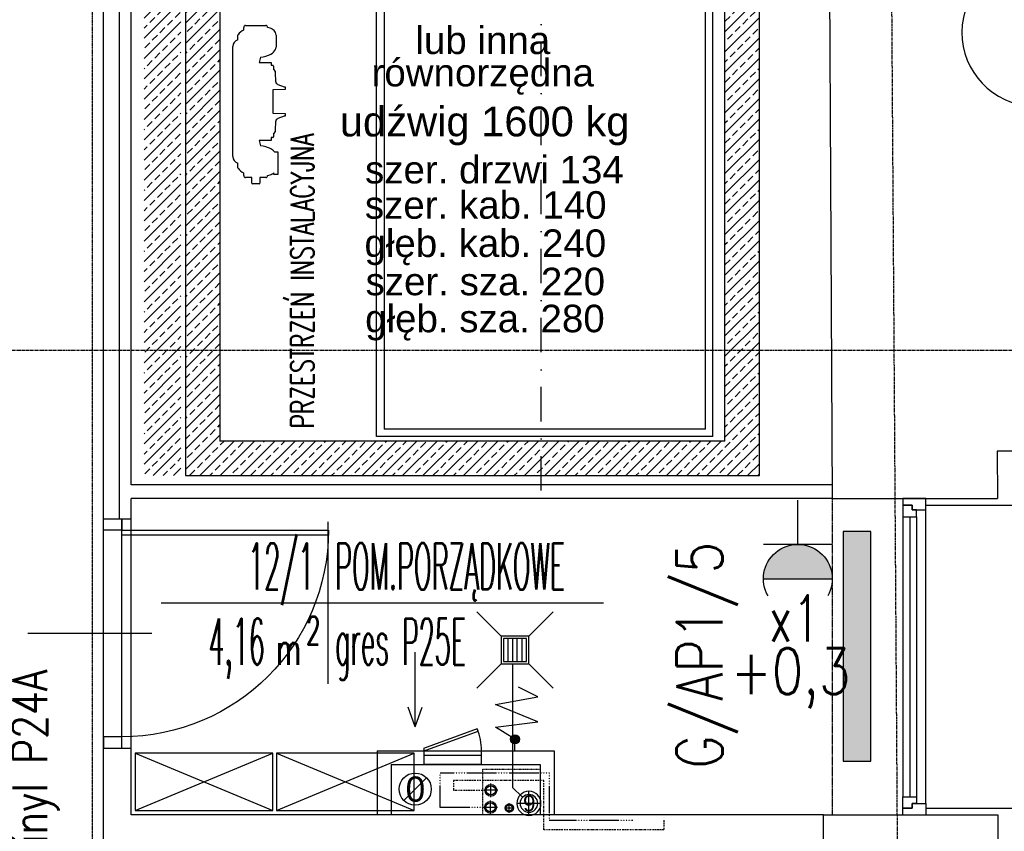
# Model space of a CAD drawing. Header units: inches. Extents: x -145354 to -97635, y 38777 to 78670.
# Tile 78 of 231: x -142027 to -141598, y 50315 to 50668. Entities that reach past the tile are written whole.
import ezdxf
from ezdxf.enums import TextEntityAlignment as Align

# ---------------------------------------------------------------- set-up
doc = ezdxf.new("R2010")
doc.units = ezdxf.units.IN
doc.header["$MEASUREMENT"] = 0
for name, pattern in [('CENTER', [2, 1.25, -0.25, 0.25, -0.25]), ('DASHDOT', [1, 0.5, -0.25, 0, -0.25]), ('DASHED2', [0.375, 0.25, -0.125]), ('DIVIDE', [31.75, 12.7, -6.35, 0, -6.35, 0, -6.35])]:
    doc.linetypes.add(name, pattern=pattern)
doc.layers.get('0').update_dxf_attribs({"color": 101})
for name, color, linetype in [('Drz-widok', 5, 'Continuous'), ('E-OPIS_POM', 6, 'Continuous'), ('E35', 6, 'Continuous'), ('E50', 3, 'Continuous'), ('Ins-kan', 54, 'Continuous'), ('Ins-went', 141, 'Continuous'), ('Ins-went-opis', 141, 'Continuous'), ('Ins-wod', 152, 'Continuous'), ('Mks-podposadzkowa', 230, 'Continuous'), ('Mw-cr-rury', 160, 'DIVIDE'), ('Mw-wc-rury', 160, 'DASHDOT'), ('Okn---okna', 5, 'Continuous'), ('Opis-spadki', 61, 'Continuous'), ('Os-osie glowne', 8, 'CENTER'), ('piony_K_nr', 240, 'Continuous'), ('Sc-beton-hatch', 86, 'Continuous'), ('Sc-cegla pelna', 32, 'Continuous'), ('Sc-gazobeton', 45, 'Continuous'), ('Sc-gk', 120, 'Continuous'), ('Sc-gk-hatch', 8, 'Continuous'), ('Sc-izolacja term-obrys', 132, 'Continuous'), ('Sc-metal', 141, 'Continuous'), ('Sc-nad', 5, 'DASHED2'), ('Sc-nadproza kon', 5, 'DASHED2'), ('Sch-opis', 51, 'Continuous'), ('Suf-widok', 8, 'Continuous'), ('W-idok', 9, 'Continuous'), ('W-otwor-strop', 126, 'Continuous'), ('Wyp-grzejniki', 56, 'Continuous'), ('Wyp-meble', 155, 'Continuous')]:
    doc.layers.add(name, color=color, linetype=linetype)
doc.styles.add('KA wymiar', font='romans.shx', dxfattribs={"width": 0.6})
doc.styles.add('ROMANS', font='romans', dxfattribs={"width": 0.85})
doc.styles.add('TYTUL2', font='ARIAL.TTF')
doc.linetypes.add('BATTING', pattern='A,0.0001,-0.1,[134,ltypeshp.shx,S=0.1,R=0,X=-0.1,Y=0],-0.2,[134,ltypeshp.shx,S=0.1,R=180,X=0.1,Y=0],-0.1', length=0.4001)
pattern_1 = [(45, (-188741.938, 11195.726), (-13.258252, 13.258252), []), (45, (-188733.099, 11195.726), (-13.258252, 13.258252), [])]

# ---------------------------------------------------------------- blocks, each defined once
blk = doc.blocks.new('pow')
for p, q in [((0, 0.5229), (0, -0.5229)), ((-1.0753, 0), (1.7797, 0))]:
    blk.add_line(p, q)
at = {"style": 'KA wymiar', "width": 0.6}
for s, height, p in [('2', 0.18, (-0.1392, -0.2698)), ('m', 0.21, (-0.3332, -0.401))]:
    blk.add_text(s, height=height, dxfattribs=at).set_placement(p)
at = {"style": 'KA wymiar'}
for tag, width, p in [('01', 0.7, (-0.1311, 0.0844)), ('000.00', 0.6, (-0.3636, -0.401))]:
    blk.add_attdef(tag, text='', height=0.3, dxfattribs=dict(at, width=width)).set_placement(p, align=Align.RIGHT)
blk.add_attdef('POMIESZCZENIE', (0.0709, 0.0844), '', height=0.3, dxfattribs=at)
at = {"style": 'KA wymiar', "width": 0.8}
blk.add_attdef('POSADZKA', (0.0709, -0.401), '', height=0.3, dxfattribs=at)
blk = doc.blocks.new('w2')
h = blk.add_hatch()
h.set_pattern_fill('ANSI32', color=256, scale=50, style=0)
h.set_pattern_definition(pattern_1)
h.paths.add_polyline_path([(-144149.4, 50762.8), (-144150.36, 50762.8), (-144150.36, 50758.36), (-144149.4, 50758.36)])
h.paths.add_polyline_path([(-144150.36, 50762.8), (-144158.86, 50762.8), (-144212.56, 50762.8), (-144214.06, 50762.8), (-144214.06, 50758.36), (-144150.36, 50758.36)])
h = blk.add_hatch()
h.set_pattern_fill('ANSI32', color=256, scale=50, style=0)
h.set_pattern_definition(pattern_1)
h.paths.add_polyline_path([(-144083.86, 50753.8), (-144083.86, 50757.8), (-144150.36, 50757.8), (-144150.36, 50753.8)])
h = blk.add_hatch()
h.set_pattern_fill('ANSI32', color=256, scale=50, style=0)
h.set_pattern_definition(pattern_1)
h.paths.add_polyline_path([(-144087.36, 50751.3), (-144150.36, 50751.3), (-144150.36, 50747.3), (-144087.36, 50747.3)])
h.paths.add_polyline_path([(-144150.36, 50751.3), (-144151.6, 50751.3), (-144151.6, 50747.3), (-144150.36, 50747.3)])
h = blk.add_hatch()
h.set_pattern_fill('ANSI32', color=256, scale=50, style=0)
h.set_pattern_definition(pattern_1)
h.paths.add_polyline_path([(-144150.36, 50742.3), (-144150.36, 50746.74), (-144214.06, 50746.74), (-144214.06, 50742.3), (-144212.56, 50742.3), (-144212.17, 50742.3)])
for p, q in [((-144229.86, 50779.6), (-144305.36, 50779.6)), ((-144305.36, 50779.6), (-144305.36, 50469.6)), ((-144229.86, 50779.6), (-144229.86, 50764.6)), ((-144055.36, 50779.6), (-144077.36, 50779.6)), ((-144077.36, 50779.6), (-144077.36, 50764.6)), ((-144055.36, 50469.6), (-144055.36, 50779.6)), ((-144229.86, 50764.6), (-144290.36, 50764.6)), ((-144290.36, 50764.6), (-144290.36, 50484.6)), ((-144285.36, 50753.8), (-144285.36, 50762.8)), ((-144285.36, 50762.8), (-144285.36, 50753.8)), ((-144285.36, 50762.8), (-144212.56, 50762.8)), ((-144212.56, 50762.8), (-144285.36, 50762.8)), ((-144214.06, 50758.36), (-144214.06, 50762.8)), ((-144212.56, 50762.8), (-144158.86, 50762.8)), ((-144158.86, 50762.8), (-144212.56, 50762.8)), ((-144158.86, 50762.8), (-144083.86, 50762.8)), ((-144149.4, 50762.8), (-144149.4, 50758.36)), ((-144083.86, 50753.8), (-144083.86, 50764.6)), ((-144074.66, 50764.6), (-144083.86, 50764.6)), ((-144070.36, 50764.6), (-144077.36, 50764.6)), ((-144074.66, 50764.6), (-144074.66, 50753.8)), ((-144070.36, 50484.6), (-144070.36, 50764.6)), ((-144158.86, 50758.36), (-144214.06, 50758.36)), ((-144149.4, 50758.36), (-144214.06, 50758.36)), ((-144151.6, 50753.8), (-144151.6, 50757.8)), ((-144151.6, 50757.8), (-144083.86, 50757.8)), ((-144167.56, 50753.8), (-144285.36, 50753.8)), ((-144083.86, 50753.8), (-144167.56, 50753.8)), ((-144167.56, 50753.8), (-144083.86, 50753.8)), ((-144074.66, 50753.8), (-144083.86, 50753.8)), ((-144285.36, 50751.3), (-144087.36, 50751.3)), ((-144285.36, 50742.3), (-144285.36, 50751.3)), ((-144151.6, 50751.3), (-144151.6, 50747.3)), ((-144087.36, 50747.3), (-144087.36, 50751.3)), ((-144087.36, 50747.8), (-144087.36, 50750.74)), ((-144087.21, 50750.99), (-144087.21, 50739.11)), ((-144087.06, 50751.3), (-144084.36, 50751.3)), ((-144084.36, 50751.15), (-144087.05, 50751.15)), ((-144084.36, 50751.3), (-144084.36, 50751.15)), ((-144149.4, 50746.74), (-144214.06, 50746.74)), ((-144214.06, 50746.74), (-144214.06, 50742.3)), ((-144151.6, 50747.3), (-144087.36, 50747.3)), ((-144149.4, 50742.3), (-144149.4, 50746.74)), ((-144087.36, 50740.1), (-144087.36, 50747.3)), ((-144212.56, 50742.3), (-144285.36, 50742.3)), ((-144222.11, 50486.6), (-144222.11, 50739.9)), ((-144221.71, 50739.9), (-144221.86, 50739.9)), ((-144221.86, 50739.9), (-144221.86, 50739.1)), ((-144221.71, 50739.11), (-144221.71, 50739.9)), ((-144218.86, 50739.9), (-144218.86, 50489.85)), ((-144149.4, 50742.3), (-144214.06, 50742.3)), ((-144212.17, 50742.3), (-144213.86, 50742.3)), ((-144213.86, 50742.3), (-144213.86, 50742.15)), ((-144213.86, 50742.15), (-144212.17, 50742.15)), ((-144212.01, 50741.99), (-144212.01, 50739.11)), ((-144211.86, 50739.11), (-144211.86, 50741.99)), ((-144087.36, 50739.11), (-144087.36, 50741.89)), ((-144077.51, 50739.11), (-144077.51, 50739.9)), ((-144077.51, 50739.9), (-144077.36, 50739.9)), ((-144077.36, 50739.9), (-144077.36, 50739.1)), ((-144075.61, 50739.9), (-144077.36, 50739.9)), ((-144075.61, 50486.6), (-144075.61, 50739.9)), ((-144221.56, 50738.8), (-144212.17, 50738.8)), ((-144212.17, 50738.95), (-144221.55, 50738.95)), ((-144087.05, 50738.95), (-144077.67, 50738.95)), ((-144077.66, 50738.8), (-144087.05, 50738.8)), ((-144078.86, 50489.85), (-144078.86, 50738.8)), ((-144280.02, 50663.72), (-144280.02, 50664.82)), ((-144279.18, 50665.78), (-144270.42, 50665.78)), ((-144282.6, 50661.6), (-144282.41, 50661.65)), ((-144282.6, 50659.43), (-144282.6, 50661.6)), ((-144265.86, 50661.53), (-144265.86, 50656.3)), ((-144284.77, 50608.62), (-144284.77, 50656.58)), ((-144272.64, 50651.9), (-144273.33, 50649.6)), ((-144273.33, 50649.6), (-144268.01, 50649.6)), ((-144268.01, 50649.6), (-144268.01, 50648.36)), ((-144268.01, 50648.36), (-144267.31, 50648.36)), ((-144267.01, 50648.06), (-144267.01, 50646.59)), ((-144266.36, 50645.8), (-144266.36, 50644.9)), ((-144266.36, 50644.9), (-144266.1, 50641.48)), ((-144262.01, 50637.8), (-144267.36, 50637.65)), ((-144267.36, 50637.65), (-144267.36, 50627.56)), ((-144265.1, 50640.05), (-144262.31, 50639.01)), ((-144262.31, 50639.01), (-144262.01, 50639)), ((-144262.01, 50639), (-144262.01, 50637.8)), ((-144267.36, 50627.56), (-144262.01, 50627.4)), ((-144266.1, 50623.73), (-144266.36, 50620.3)), ((-144262.31, 50626.19), (-144265.1, 50625.16)), ((-144262.01, 50626.2), (-144262.31, 50626.19)), ((-144262.01, 50627.4), (-144262.01, 50626.2)), ((-144266.36, 50620.3), (-144266.36, 50619.4)), ((-144268.01, 50615.61), (-144273.33, 50615.61)), ((-144273.33, 50615.61), (-144272.64, 50613.3)), ((-144267.31, 50616.85), (-144268.01, 50616.85)), ((-144268.01, 50616.85), (-144268.01, 50615.61)), ((-144267.01, 50618.62), (-144267.01, 50617.15)), ((-144266.63, 50610.73), (-144265.17, 50610.73)), ((-144265.17, 50610.73), (-144265.17, 50600.78)), ((-144282.6, 50603.6), (-144282.6, 50605.78)), ((-144282.41, 50603.55), (-144282.6, 50603.6)), ((-144280.02, 50600.38), (-144280.02, 50601.48)), ((-144276.51, 50599.42), (-144279.18, 50599.42)), ((-144279.18, 50599.42), (-144279.18, 50599.42)), ((-144276.51, 50597.07), (-144276.51, 50599.42)), ((-144272.94, 50599.42), (-144272.94, 50597.07)), ((-144270.42, 50599.42), (-144272.94, 50599.42)), ((-144269.59, 50600.38), (-144269.59, 50600.38)), ((-144267.53, 50601.02), (-144267.53, 50601.02)), ((-144266.92, 50600.78), (-144266.92, 50601.55)), ((-144265.17, 50600.78), (-144266.92, 50600.78)), ((-144273.24, 50596.77), (-144276.21, 50596.77)), ((-144305.36, 50469.6), (-144055.36, 50469.6))]:
    blk.add_line(p, q)
for points in [[(-144075.61, 50486.6), (-144222.11, 50486.6)], [(-144078.86, 50489.85), (-144218.86, 50489.85)], [(-144070.36, 50484.6), (-144290.36, 50484.6)]]:
    blk.add_lwpolyline(points)
for centre, radius, start, end in [((-144087.06, 50751), 0.3, 90, 180), ((-144087.05, 50750.99), 0.16, 90, 180), ((-144212.17, 50741.99), 0.31, 0, 90), ((-144212.17, 50741.99), 0.16, 0, 90), ((-144221.56, 50739.1), 0.3, 180, 270), ((-144221.55, 50739.11), 0.16, 180, 270), ((-144212.17, 50739.11), 0.16, 270, 0), ((-144212.17, 50739.11), 0.31, 270, 0), ((-144087.05, 50739.11), 0.31, 180, 270), ((-144087.05, 50739.11), 0.16, 180, 270), ((-144077.67, 50739.11), 0.16, 270, 0), ((-144077.66, 50739.1), 0.3, 270, 0), ((-144277.94, 50658.91), 5.25, 113.354, 148.4275), ((-144279.05, 50664.82), 0.969, 97.7862, 180), ((-144270.56, 50664.82), 0.969, 359.961, 81.59), ((-144269.88, 50660.25), 4.58, 59.0774, 86.3482), ((-144270.82, 50659.76), 5.51, 31.5633, 53.3824), ((-144268.64, 50661.48), 2.77, 0.9102, 24.6865), ((-144281.82, 50656.58), 2.95, 105.3846, 180), ((-144270.82, 50658.07), 5.51, 299.3678, 328.4367), ((-144268.64, 50656.34), 2.77, 335.3135, 359.0898), ((-144273.88, 50664.22), 12.38, 275.766, 297.7749), ((-144267.31, 50648.06), 0.3, 0, 90), ((-144267.16, 50645.8), 0.8, 0, 79.1931), ((-144264.41, 50641.6), 1.7, 184.2513, 246.0178), ((-144264.41, 50623.6), 1.7, 113.9822, 175.7487), ((-144267.16, 50619.4), 0.8, 280.8069, 0), ((-144267.31, 50617.15), 0.3, 270, 0), ((-144273.88, 50600.99), 12.38, 62.2251, 84.234), ((-144270.82, 50607.13), 5.51, 40.6842, 60.6322), ((-144281.82, 50608.62), 2.95, 180, 254.6154), ((-144277.94, 50606.3), 5.25, 211.5725, 246.646), ((-144279.05, 50600.38), 0.969, 180, 262.2138), ((-144270.56, 50600.38), 0.969, 278.41, 359.961), ((-144269.88, 50604.95), 4.58, 273.7195, 300.9226), ((-144270.82, 50605.45), 5.51, 306.6176, 315.0158), ((-144276.21, 50597.07), 0.3, 180, 270), ((-144273.24, 50597.07), 0.3, 270, 0)]:
    blk.add_arc(centre, radius, start, end)
at = {"layer": 'W-idok', "linetype": 'DASHDOT', "ltscale": 30}
blk.add_line((-144150.36, 50463.1), (-144150.36, 50770.3), dxfattribs=at)
blk = doc.blocks.new('G1')
at = {"layer": 'E35'}
blk.add_hatch(color=256, dxfattribs=at).paths.add_polyline_path([(10, 22.85), (-10, 22.85, 1)])
for p, q in [((-10, 22.85), (10, 22.85)), ((10, 12.85), (-10, 12.85))]:
    blk.add_line(p, q, dxfattribs=at)
blk.add_arc((0, 22.85), 10, 150, 30, dxfattribs=at)
at = {"layer": 'E50'}
blk.add_line((0, 12.85), (0, 0), dxfattribs=at)
blk = doc.blocks.new('_dz1')
at = {"ltscale": 7}
for p, q in [((-7, 0), (-7, 90)), ((-5, 0), (-5, 90))]:
    blk.add_line(p, q, dxfattribs=at)
at = {"ltscale": 25}
for p, q in [((-50, 13), (-50, -41)), ((-95, 0), (-5, 0)), ((-5, 0), (0, 0)), ((-95, -8), (-100, -8)), ((-5, -8), (0, -8))]:
    blk.add_line(p, q, dxfattribs=at)
for points in [[(-100, -8), (-100, 0), (-95, 0), (-95, -8)], [(0, -8), (0, 0), (-5, 0), (-5, -8)]]:
    blk.add_lwpolyline(points, close=True, dxfattribs=at)
blk.add_arc((-5, 0), 90, 90, 180, dxfattribs=at)
blk = doc.blocks.new('_ODWODNIENIE_KRATKA')
for p, q in [((-12, 0), (-22.61, 10.61)), ((0, 0), (10.61, 10.61)), ((-11, -2.99), (-1, -2.99)), ((-1, -4.99), (-11, -4.99)), ((-11, -6.99), (-1, -6.99)), ((-22.61, -22.6), (-12, -11.99)), ((-1, -8.99), (-11, -8.99)), ((10.61, -22.6), (0, -11.99))]:
    blk.add_line(p, q)
for points in [[(0, -11.99), (0, 0), (-12, 0), (-12, -11.99)], [(-1, -10.99), (-1, -1), (-11, -1), (-11, -10.99)]]:
    blk.add_lwpolyline(points, close=True)
blk = doc.blocks.new('grzejnik_100')
at = {"layer": 'Wyp-grzejniki'}
h = blk.add_hatch(dxfattribs=at)
h.set_pattern_fill('DOTS', color=256, scale=0.5, style=0)
h.set_pattern_definition([(0, (-77492.90915, 37823.9399), (0.396875, 0.79375), [0, -0.79375])])
h.paths.add_polyline_path([(0, -100), (12, -100), (12, 0), (0, 0)])
blk.add_lwpolyline([(12, 0), (0, 0), (0, -100), (12, -100)], close=True, dxfattribs=at)
blk = doc.blocks.new('0630_STRZAŁKA')
at = {"ltscale": 0.5}
for points in [[(0, 0), (-3.03, -8.56)], [(0, 0), (0, -32.43)], [(0, 0), (3.03, -8.56)]]:
    blk.add_lwpolyline(points, dxfattribs=at)
blk = doc.blocks.new('rewizja')
at = {"layer": 'Wyp-meble'}
for p, q in [((-25, 6), (-25, 0)), ((-25, 6), (0, 6)), ((0, 6), (0, 0)), ((-25, 4), (-25, 2)), ((0, 2), (-25, 2)), ((0, 0), (-25, 0))]:
    blk.add_line(p, q, dxfattribs=at)
blk.add_lwpolyline([(-23.15, -9.49), (0.34, -0.94), (0, 0), (-23.49, -8.55)], close=True, dxfattribs=at)
blk.add_arc((0, 0), 25, 180, 202.2924, dxfattribs=at)
blk = doc.blocks.new('rura went')
at = {"layer": 'Ins-went'}
blk.add_circle((75787.84, -38957.33), 7, dxfattribs=at)
at = {"layer": 'Sc-metal'}
blk.add_line((75792.79, -38952.38), (75782.89, -38962.28), dxfattribs=at)
blk = doc.blocks.new('pion_mały')
at = {"layer": 'Ins-wod'}
for p, q in [((0, 2.08), (0, -2.12)), ((2.1, -0.02), (-2.1, -0.02))]:
    blk.add_line(p, q, dxfattribs=at)
for centre, radius in [((0, 0), 1.79), ((0, -0.02), 1.4)]:
    blk.add_circle(centre, radius, dxfattribs=at)
blk = doc.blocks.new('pion_woda')
at = {"layer": 'Ins-wod'}
for p, q in [((3, 0), (-3, 0)), ((0, 3), (0, -3))]:
    blk.add_line(p, q, dxfattribs=at)
for centre, radius in [((0, 0.02), 2.55), ((0, 0), 2)]:
    blk.add_circle(centre, radius, dxfattribs=at)

msp = doc.modelspace()

# ---------------------------------------------------------------- hatches: boundary and pattern name
at = {"layer": 'Ins-kan'}
msp.add_hatch(color=256, dxfattribs=at).paths.add_polyline_path([(-141809.48, 50354.65, 1), (-141813.48, 50354.65, 1)])
at = {"layer": 'Sc-beton-hatch'}
h = msp.add_hatch(dxfattribs=at)
h.set_pattern_fill('ANSI33', color=256, scale=25, style=0)
h.set_pattern_definition([(45, (179.986, 7365.5356), (-4.41941738, 4.41941738), []), (45, (184.405, 7365.5356), (-4.41941738, 4.41941738), [3.125, -1.5625])])
h.paths.add_polyline_path([(-141957.01, 50779.6), (-141973.01, 50779.6), (-141973.01, 50469.6), (-141957.01, 50469.6)])
h = msp.add_hatch(dxfattribs=at)
h.set_pattern_fill('ANSI33', color=256, scale=25, style=0)
h.set_pattern_definition([(45, (-563.8086, 8174.76), (-4.41941738, 4.41941738), []), (45, (-559.389, 8174.76), (-4.41941738, 4.41941738), [3.125, -1.5625])])
h.paths.add_polyline_path([(-141880.01, 50779.6), (-141955.01, 50779.6), (-141955.01, 50469.6), (-141824.01, 50469.6), (-141824.01, 50484.6), (-141940.01, 50484.6), (-141940.01, 50764.6), (-141880.01, 50764.6)])
h.paths.add_polyline_path([(-141705.01, 50779.6), (-141746.01, 50779.6), (-141746.01, 50764.6), (-141720.01, 50764.6), (-141720.01, 50484.6), (-141824.01, 50484.6), (-141824.01, 50469.6), (-141705.01, 50469.6)])

# ---------------------------------------------------------------- linework, layer by layer
at = {"layer": 'Ins-kan'}
for p, q in [((-141805.39, 50321.47), (-141805.39, 50331.97)), ((-141800.14, 50326.72), (-141810.64, 50326.72))]:
    msp.add_line(p, q, dxfattribs=at)
msp.add_lwpolyline([(-141811.48, 50349.65), (-141811.48, 50354.65), (-141819.96, 50359.95), (-141801.49, 50362.22), (-141819.96, 50369.82), (-141801.49, 50373.15), (-141809.99, 50377.42)], dxfattribs=at)
msp.add_circle((-141811.48, 50354.65), 2, dxfattribs=at)
at = {"layer": 'Ins-kan', "extrusion": (0, 9.7811e-55, -1)}
for major_axis in [(3.71, 3.71), (2.72, 2.72)]:
    msp.add_ellipse((-141805.39, 50326.72), major_axis=major_axis, ratio=1, start_param=3.926991, end_param=10.210176, dxfattribs=at)
at = {"layer": 'Mks-podposadzkowa'}
for p, q in [((-141812.49, 50387.56), (-141812.49, 50333.63)), ((-141812.49, 50333.63), (-141808.34, 50329.6))]:
    msp.add_line(p, q, dxfattribs=at)
at = {"layer": 'Mw-cr-rury', "ltscale": 0.03}
for p, q in [((-141844.04, 50324.97), (-141844.04, 50340.04)), ((-141844.04, 50340.04), (-141796.51, 50340.04)), ((-141796.51, 50340.04), (-141796.51, 50319.35)), ((-141824.16, 50324.97), (-141844.04, 50324.97)), ((-141796.51, 50319.35), (-141760.15, 50319.35))]:
    msp.add_line(p, q, dxfattribs=at)
at = {"layer": 'Mw-wc-rury'}
for p, q in [((-141798.85, 50336.62), (-141838.28, 50336.62)), ((-141838.28, 50336.62), (-141838.28, 50332.4)), ((-141798.85, 50315.21), (-141798.85, 50336.62)), ((-141838.28, 50332.4), (-141823.99, 50332.4)), ((-141746.65, 50319.35), (-141746.65, 50315.21)), ((-141746.65, 50315.21), (-141798.85, 50315.21))]:
    msp.add_line(p, q, dxfattribs=at)
at = {"layer": 'Okn---okna'}
for p, q in [((-141632.5, 50326.61), (-141632.5, 50454.61)), ((-141642.5, 50451.61), (-141642.5, 50329.61)), ((-141639.5, 50451.61), (-141639.5, 50329.61)), ((-141636.5, 50451.61), (-141636.5, 50329.61))]:
    msp.add_line(p, q, dxfattribs=at)
for points in [[(-141632.5, 50454.61), (-141632.5, 50459.61), (-141642.5, 50459.61), (-141642.5, 50456.61), (-141638.5, 50456.61), (-141638.5, 50454.61)], [(-141636.5, 50451.61), (-141636.5, 50454.61), (-141638.5, 50454.61), (-141638.5, 50456.61), (-141642.5, 50456.61), (-141642.5, 50454.61), (-141642.5, 50451.61)], [(-141636.5, 50329.61), (-141636.5, 50326.61), (-141638.5, 50326.61), (-141638.5, 50324.61), (-141642.5, 50324.61), (-141642.5, 50326.61), (-141642.5, 50329.61)], [(-141632.5, 50326.61), (-141632.5, 50321.61), (-141642.5, 50321.61), (-141642.5, 50324.61), (-141638.5, 50324.61), (-141638.5, 50326.61)]]:
    msp.add_lwpolyline(points, close=True, dxfattribs=at)
at = {"layer": 'Os-osie glowne'}
for p, q in [((-141628.68, 47893.27), (-141656.02, 51985.69)), ((-143318.47, 50524.29), (-138010.68, 50524.29))]:
    msp.add_line(p, q, dxfattribs=at)
at = {"layer": 'Sc-cegla pelna'}
for p, q in [((-141677.01, 50321.65), (-141601.19, 50321.65)), ((-141677.01, 50309.65), (-141677.01, 50321.65))]:
    msp.add_line(p, q, dxfattribs=at)
for points in [[(-141675.19, 50821.7), (-141673.24, 50459.6)], [(-141586.04, 50480.16), (-141601.35, 50480.14)], [(-141601.35, 50480.14), (-141601.33, 50459.61)], [(-141673.24, 50459.6), (-141601.33, 50459.61)], [(-141601.19, 50321.65), (-141600.98, 50104.71)]]:
    msp.add_lwpolyline(points, dxfattribs=at)
msp.add_arc((-141584.57, 50662.74), 32.2, 92.1179, 267.3907, dxfattribs=at)
at = {"layer": 'Sc-gazobeton'}
for p, q in [((-141990.73, 50350.71), (-141978.73, 50350.71)), ((-141990.73, 50283.15), (-141990.73, 50350.71)), ((-141978.73, 50321.65), (-141978.73, 50350.71)), ((-141677.01, 50321.65), (-141978.73, 50321.65))]:
    msp.add_line(p, q, dxfattribs=at)
at = {"layer": 'Sc-gk'}
for p, q in [((-141990.73, 50450.71), (-141990.73, 50821.7)), ((-141978.73, 50465.6), (-141978.73, 50811.7)), ((-141673.27, 50465.6), (-141978.73, 50465.6)), ((-141673.24, 50459.6), (-141978.73, 50459.6)), ((-141978.73, 50450.71), (-141978.73, 50459.6)), ((-141990.73, 50450.71), (-141978.73, 50450.71)), ((-141871.44, 50349.65), (-141794.44, 50349.65)), ((-141871.44, 50349.65), (-141871.44, 50321.86)), ((-141794.44, 50349.65), (-141794.44, 50321.65)), ((-141865.44, 50343.65), (-141800.44, 50343.65)), ((-141865.44, 50343.65), (-141865.44, 50321.85)), ((-141800.44, 50343.65), (-141800.44, 50321.65))]:
    msp.add_line(p, q, dxfattribs=at)
at = {"layer": 'Sc-gk-hatch', "linetype": 'BATTING', "ltscale": 0.22}
msp.add_line((-141983.73, 50450.71), (-141983.73, 50816.7), dxfattribs=at)
at = {"layer": 'Sc-izolacja term-obrys'}
for points in [[(-141632.49, 50456.61), (-141591.33, 50456.61), (-141591.34, 50470.15), (-141583.04, 50470.16), (-141583.04, 50566.72)], [(-141632.36, 50324.65), (-141591.2, 50324.65), (-141590.98, 50101.72), (-141622.49, 50101.69)]]:
    msp.add_lwpolyline(points, dxfattribs=at)
at = {"layer": 'Sc-nad'}
for p, q in [((-141990.73, 50350.71), (-141990.73, 50450.71)), ((-141978.73, 50350.71), (-141978.73, 50450.71))]:
    msp.add_line(p, q, dxfattribs=at)
at = {"layer": 'Sc-nadproza kon', "linetype": 'DASHDOT', "ltscale": 0.5}
msp.add_line((-141673.24, 50459.6), (-141673.24, 50321.65), dxfattribs=at)
at = {"layer": 'Suf-widok', "linetype": 'DIVIDE', "ltscale": 0.02}
msp.add_lwpolyline([(-141995.73, 50821.7), (-141995.73, 48561.54), (-142171.26, 48562.41), (-142186.25, 50821.7)], dxfattribs=at)
at = {"layer": 'W-otwor-strop', "linetype": 'DASHED2', "ltscale": 0.3}
msp.add_lwpolyline([(-141825.44, 50321.65), (-141825.44, 50341.65), (-141800.44, 50341.65), (-141800.44, 50321.65)], close=True, dxfattribs=at)
at = {"layer": 'Wyp-meble'}
for p, q in [((-141976.98, 50348.65), (-141916.98, 50323.65)), ((-141976.98, 50323.65), (-141916.98, 50348.65)), ((-141915.38, 50348.65), (-141855.38, 50323.65)), ((-141915.38, 50323.65), (-141855.38, 50348.65))]:
    msp.add_line(p, q, dxfattribs=at)
for points in [[(-141976.98, 50323.65), (-141916.98, 50323.65), (-141916.98, 50348.65), (-141976.98, 50348.65)], [(-141915.38, 50323.65), (-141855.38, 50323.65), (-141855.38, 50348.65), (-141915.38, 50348.65)]]:
    msp.add_lwpolyline(points, close=True, dxfattribs=at)

# ---------------------------------------------------------------- block references
for name, p, rotation in [('rewizja', (-141851.04, 50349.65), 180), ('pion_woda', (-141821.99, 50332.4), 270), ('pion_woda', (-141822.16, 50324.97), 270), ('pion_mały', (-141813.96, 50324.68), 270)]:
    msp.add_blockref(name, p, dxfattribs=dict(rotation=rotation))
at = {"layer": 'Drz-widok', "xscale": -1, "rotation": 270}
msp.add_blockref('_dz1', (-141982.73, 50450.71), dxfattribs=at)
at = {"layer": 'E-OPIS_POM'}
ref = msp.add_blockref('pow', (-141893.06, 50414.17), dxfattribs=dict(at, xscale=67.5, yscale=67.5, zscale=67.5))
ref.add_attrib('000.00', '4,16', dxfattribs={"layer": '0', "height": 20.25, "style": 'KA wymiar', "width": 0.403537}).set_placement((-141920.47, 50387.1), align=Align.RIGHT)
ref.add_attrib('01', '12/1', dxfattribs={"layer": '0', "height": 20.25, "style": 'KA wymiar', "width": 0.403537}).set_placement((-141899.01, 50419.86), align=Align.RIGHT)
ref.add_attrib('POMIESZCZENIE', 'POM.PORZĄDKOWE', (-141889.84, 50419.86), dxfattribs={"layer": '0', "height": 20.25, "style": 'KA wymiar', "width": 0.403537})
ref.add_attrib('POSADZKA', 'gres P25E', (-141889.84, 50387.1), dxfattribs={"layer": '0', "height": 20.25, "style": 'KA wymiar', "width": 0.403537})
ref = msp.add_blockref('pow', (-142035.54, 50258.9), dxfattribs=dict(at, xscale=67.5, yscale=67.5, zscale=67.5, rotation=90))
ref.add_attrib('000.00', '48,24', dxfattribs={"layer": '0', "height": 15.133, "rotation": 90, "style": 'KA wymiar', "width": 0.8029}).set_placement((-142015.31, 50234.35), align=Align.RIGHT)
ref.add_attrib('01', '19/1', dxfattribs={"layer": '0', "height": 15.133, "rotation": 90, "style": 'KA wymiar', "width": 0.8029}).set_placement((-142039.8, 50250.05), align=Align.RIGHT)
ref.add_attrib('POMIESZCZENIE', 'KOMUNIKACJA', (-142039.8, 50263.68), dxfattribs={"layer": '0', "height": 15.1326, "rotation": 90, "style": 'KA wymiar', "width": 0.8029})
ref.add_attrib('POSADZKA', 'wyk.winyl P24A', (-142015.31, 50263.68), dxfattribs={"layer": '0', "height": 15.1326, "rotation": 90, "style": 'KA wymiar', "width": 0.8029})
at = {"layer": 'E35', "xscale": -1.5, "yscale": 1.5, "zscale": 1.5, "rotation": 180}
msp.add_blockref('G1', (-141688.24, 50458.87), dxfattribs=at)
at = {"layer": 'Ins-kan', "rotation": 90}
msp.add_blockref('_ODWODNIENIE_KRATKA', (-141817.48, 50399.56), dxfattribs=at)
at = {"layer": 'Ins-went'}
msp.add_blockref('rura went', (-217642.78, 89290.27), dxfattribs=at)
at = {"layer": 'Ins-went-opis', "rotation": 180}
msp.add_blockref('0630_STRZAŁKA', (-141854.94, 50360.12), dxfattribs=at)
at = {"layer": 'Wyp-grzejniki', "rotation": 180}
msp.add_blockref('grzejnik_100', (-141656.46, 50345.14), dxfattribs=at)
at = {"layer": 'Wyp-meble'}
msp.add_blockref('w2', (2350.35, 0), dxfattribs=at)

# ---------------------------------------------------------------- texts
at = {"layer": 'E35', "style": 'ROMANS', "width": 0.8}
for s, rotation, p in [('G/AP1/5', 90, (-141729.62, 50391.31)), ('+0,3', 360, (-141691.39, 50381.29))]:
    msp.add_text(s, height=20, rotation=rotation, dxfattribs=at).set_placement(p, align=Align.MIDDLE)
at = {"layer": 'E35', "style": 'ROMANS', "width": 0.7}
msp.add_text('x1', height=20, dxfattribs=at).set_placement((-141689.7, 50407.32), align=Align.MIDDLE)
at = {"layer": 'Ins-went', "style": 'TYTUL2'}
msp.add_text('0', height=11, dxfattribs=at).set_placement((-141859.12, 50327.42, -76.7))
at = {"layer": 'Opis-spadki', "style": 'TYTUL2'}
for s, height, p in [('lub inna', 12, (-141825.5, 50659.51)), ('równorzędna', 12, (-141825.5, 50643.78)), ('udźwig 1600 kg', 13, (-141824.69, 50622.38)), ('szer. drzwi 134', 12, (-141820.44, 50603.12)), ('szer. kab. 140', 12, (-141824.22, 50587.74)), ('głęb. kab. 240', 12, (-141824.39, 50569.35)), ('szer. sza. 220', 12, (-141824.39, 50554.16)), ('głęb. sza. 280', 12, (-141824.56, 50536.53))]:
    msp.add_text(s, height=height, dxfattribs=at).set_placement(p, align=Align.MIDDLE)
at = {"layer": 'piony_K_nr', "style": 'TYTUL2'}
msp.add_text('9', height=7, dxfattribs=at).set_placement((-141807.97, 50323.25, -76.7))
at = {"layer": 'Sch-opis', "style": 'ROMANS', "width": 0.7}
msp.add_text('PRZESTRZEŃ INSTALACYJNA', height=10, rotation=90, dxfattribs=at).set_placement((-141899.1, 50490.03))

doc.saveas('drawing.dxf')
